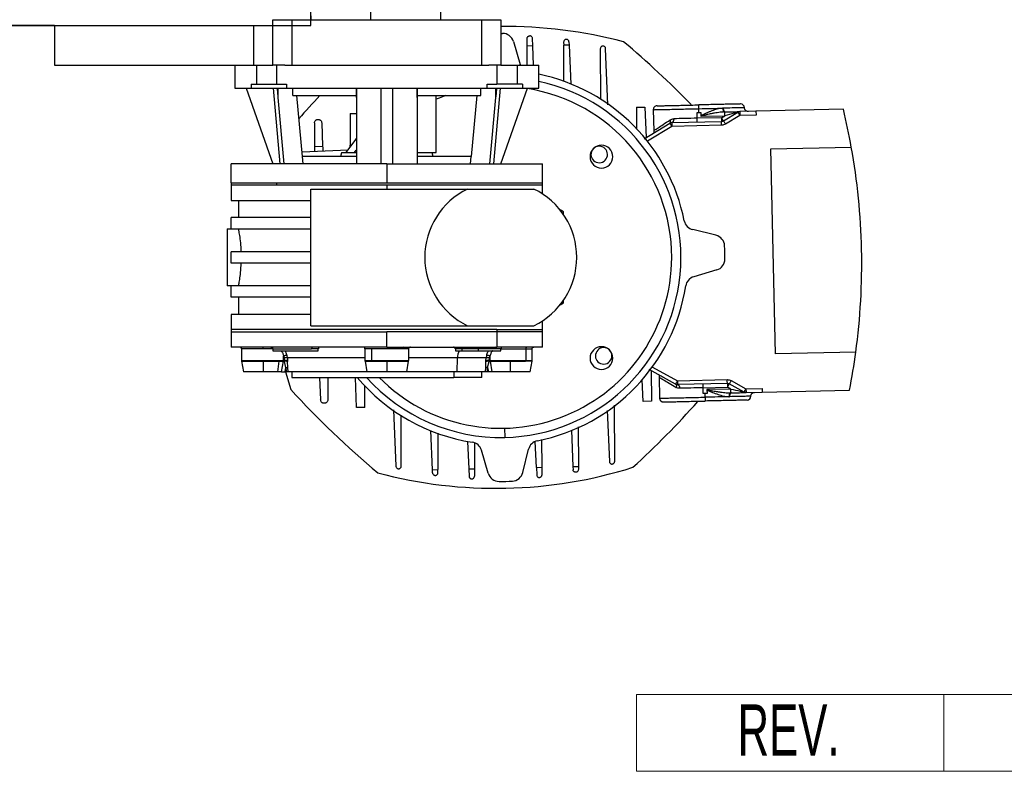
# Model space of a CAD drawing. Header units: millimetres. Extents: x 0 to 420, y 0 to 297.
# Tile 5 of 18: x 191 to 230, y 66 to 96. Entities that reach past the tile are written whole.
import ezdxf
from ezdxf.enums import TextEntityAlignment as Align

# ---------------------------------------------------------------- set-up
doc = ezdxf.new("R2010")
doc.units = ezdxf.units.MM
doc.layers.add('CARTIGLIO', color=140, linetype='Continuous')
doc.styles.add('SLDTEXTSTYLE0', font='TXT', dxfattribs={"width": 0.638298})

# ---------------------------------------------------------------- blocks, each defined once
blk = doc.blocks.new('SW_NOTE_0_27')
at = {"layer": 'CARTIGLIO', "color": 0, "insert": (2.34, 2.578), "char_height": 2, "attachment_point": 2, "style": 'SLDTEXTSTYLE0'}
blk.add_mtext('REV.', dxfattribs=at)
blk = doc.blocks.new('Cartiglio ALUSIC')
at = {"color": 161, "linetype": 'Continuous', "lineweight": 18}
for p, q in [((113.971, 150.999), (113.971, 153.999)), ((113.971, 153.999), (313.621, 153.999)), ((125.971, 153.999), (125.971, 150.999)), ((113.971, 150.999), (313.621, 150.999))]:
    blk.add_line(p, q, dxfattribs=at)
at = {"layer": 'CARTIGLIO', "color": 140}
blk.add_blockref('SW_NOTE_0_27', (117.568, 151.037), dxfattribs=at)
at = {"layer": 'CARTIGLIO', "color": 140, "style": 'SLDTEXTSTYLE0', "width": 0.638298}
for tag, height, p in [('AUTOATTR1', 3.5, (223.449, 133.7)), ('AUTOATTR2', 3.5, (221.929, 127.422)), ('AUTOATTR11', 3.5, (222.862, 121.411)), ('AUTOATTR8', 4, (219.244, 110.003)), ('AUTOATTR9', 4, (218.122, 100.423)), ('AUTOATTR0', 4, (249.033, 100.312))]:
    blk.add_attdef(tag, text='', height=height, dxfattribs=at).set_placement(p, align=Align.TOP_CENTER)
at = {"layer": 'CARTIGLIO', "color": 140}
for tag in ['AUTOATTR13', 'AUTOATTR12', 'AUTOATTR10', 'AUTOATTR7', 'AUTOATTR6', 'AUTOATTR5', 'AUTOATTR4', 'AUTOATTR3']:
    blk.add_attdef(tag, (0, 0), '', height=4, dxfattribs=at)

msp = doc.modelspace()

# ---------------------------------------------------------------- linework, layer by layer
at = {"color": 7, "linetype": 'Continuous'}
for p, q in [((202.4571, 95.3147), (202.4571, 128.9919)), ((61.5175, 95.3147), (202.4571, 95.3147))]:
    msp.add_line(p, q, dxfattribs=at)
at = {"color": 7, "linetype": 'Continuous', "lineweight": 25}
for p, q in [((204.7937, 95.834), (204.7937, 95.5373)), ((207.5383, 95.5373), (207.5383, 95.834)), ((200.9735, 93.757), (200.9735, 95.5373)), ((200.9735, 95.5373), (201.7153, 95.5373)), ((201.7153, 95.5373), (201.7153, 93.757)), ((201.7153, 95.5373), (209.1332, 95.5373)), ((202.4571, 95.6856), (202.4571, 95.5373)), ((209.1332, 93.757), (209.1332, 95.5373)), ((209.1332, 95.5373), (209.875, 95.5373)), ((209.875, 95.5373), (209.875, 93.757)), ((192.443, 95.3147), (78.5786, 95.3147)), ((192.443, 95.3147), (192.443, 93.757)), ((192.443, 95.3147), (200.2317, 95.3147)), ((200.2317, 93.757), (200.2317, 95.3147)), ((200.2317, 95.3147), (200.9735, 95.3147)), ((210.367, 94.6825), (210.6283, 93.7867)), ((210.9044, 94.5086), (210.9037, 94.8013)), ((211.1235, 94.5134), (211.1113, 94.8059)), ((212.3313, 94.6636), (212.3316, 94.54)), ((212.5389, 94.6681), (212.5441, 94.5447)), ((211.1235, 94.5134), (210.9044, 94.5086)), ((210.9062, 93.757), (210.9044, 94.5086)), ((211.155, 93.757), (211.1235, 94.5134)), ((212.5441, 94.5447), (212.3316, 94.54)), ((212.3349, 93.1195), (212.3316, 94.54)), ((212.5441, 94.5447), (212.6078, 93.0137)), ((213.7616, 94.4034), (213.7663, 92.4152)), ((214.0609, 92.2071), (213.9692, 94.408)), ((192.443, 93.757), (199.6784, 93.757)), ((199.4899, 93.757), (199.4899, 92.8668)), ((199.6784, 93.757), (200.3322, 93.757)), ((200.3322, 93.757), (200.3322, 93.0152)), ((200.3322, 93.757), (200.9735, 93.757)), ((201.4396, 93.757), (200.9735, 93.757)), ((201.1207, 93.757), (201.1207, 93.0152)), ((201.4396, 93.757), (209.4088, 93.757)), ((209.875, 93.757), (209.4088, 93.757)), ((209.7278, 93.757), (209.7278, 93.0152)), ((209.875, 93.757), (210.5163, 93.757)), ((210.5163, 93.757), (210.5163, 93.0152)), ((210.5163, 93.757), (211.3585, 93.757)), ((210.6381, 93.757), (210.6283, 93.7867)), ((211.3585, 92.8668), (211.3585, 93.757)), ((199.4899, 92.8668), (200.1279, 92.8668)), ((199.935, 92.8668), (200.9735, 89.8997)), ((200.1279, 93.0152), (200.1279, 92.8668)), ((200.1279, 93.0152), (200.3322, 93.0152)), ((200.1279, 92.8668), (201.5061, 92.8668)), ((200.3322, 93.0152), (201.1207, 93.0152)), ((200.9828, 92.8668), (201.2427, 89.8997)), ((201.1207, 93.0152), (201.5061, 93.0152)), ((201.1727, 92.8668), (201.1727, 92.4905)), ((201.5061, 93.0152), (201.5061, 92.8668)), ((201.5061, 92.8668), (209.3424, 92.8668)), ((201.7541, 92.5701), (201.7541, 92.8668)), ((204.2374, 92.8668), (204.2374, 92.4905)), ((205.2017, 89.8997), (205.2017, 92.8668)), ((205.6468, 92.8668), (205.6468, 89.8997)), ((206.6111, 92.8668), (206.6111, 92.4905)), ((209.0944, 92.5701), (209.0944, 92.8668)), ((209.3424, 93.0152), (209.7278, 93.0152)), ((209.3424, 92.8668), (209.3424, 93.0152)), ((209.3424, 92.8668), (210.7206, 92.8668)), ((209.6058, 89.8997), (209.8657, 92.8668)), ((209.6758, 92.8668), (209.6758, 92.4905)), ((210.5163, 93.0152), (209.7278, 93.0152)), ((209.875, 89.8997), (210.9135, 92.8668)), ((210.7206, 93.0152), (210.5163, 93.0152)), ((210.7206, 93.0152), (210.7206, 92.8668)), ((210.7206, 92.8668), (211.3585, 92.8668)), ((201.1727, 92.4905), (201.4085, 89.8997)), ((201.7541, 92.5701), (204.2374, 92.5701)), ((202.1303, 90.1964), (201.9103, 92.5701)), ((204.2374, 92.4905), (204.2374, 89.8997)), ((206.6111, 92.5701), (209.0944, 92.5701)), ((206.6111, 92.4905), (206.6111, 89.8997)), ((207.3529, 90.3448), (207.3529, 92.5701)), ((208.9381, 92.5701), (208.7182, 90.1964)), ((209.6758, 92.4905), (209.4399, 89.8997)), ((215.1779, 92.1195), (215.5028, 92.1202)), ((215.1779, 92.1195), (215.1798, 91.2745)), ((215.5028, 92.1202), (215.5522, 90.9336)), ((215.8322, 92.0201), (215.8502, 91.2005)), ((217.542, 91.9093), (217.6153, 91.9109)), ((217.5469, 91.6868), (217.542, 91.9093)), ((217.6153, 91.9109), (217.612, 92.0592)), ((217.6153, 91.9109), (217.6885, 91.9125)), ((217.6885, 91.9125), (217.6916, 91.7729)), ((218.5624, 92.0802), (218.5386, 92.0792)), ((218.5725, 91.5809), (219.1387, 91.9246)), ((218.6191, 91.9328), (218.6448, 91.9336)), ((219.8401, 91.9599), (219.2124, 91.9461)), ((223.2546, 92.035), (219.8401, 91.9599)), ((219.8401, 91.9599), (219.8434, 91.8115)), ((203.9944, 91.8671), (204.2374, 91.8772)), ((203.9944, 91.8671), (203.9973, 90.6347)), ((216.5508, 91.5165), (218.4988, 91.5594)), ((218.4956, 91.7077), (217.5469, 91.6868)), ((217.6948, 91.7643), (218.6224, 91.7847)), ((218.4956, 91.7077), (218.6224, 91.7847)), ((219.2157, 91.7977), (218.6495, 91.4541)), ((219.8434, 91.8115), (219.2157, 91.7977)), ((202.5995, 91.502), (202.6017, 90.5766)), ((202.8812, 91.5082), (202.9195, 90.5898)), ((215.4719, 90.8849), (216.477, 91.495)), ((216.554, 91.3682), (215.6005, 90.7894)), ((218.5021, 91.4111), (216.554, 91.3682)), ((203.9179, 90.436), (202.115, 90.3609)), ((202.6017, 90.5766), (202.9195, 90.5898)), ((203.9973, 90.6347), (204.0601, 90.6374)), ((204.2194, 90.4353), (204.1429, 90.3299)), ((220.4215, 90.4887), (223.5648, 90.5579)), ((220.5977, 82.4794), (220.4215, 90.4887)), ((202.1579, 89.8997), (202.1303, 90.1964)), ((204.2374, 90.1964), (202.1303, 90.1964)), ((203.6493, 90.3299), (203.6135, 90.1964)), ((204.2251, 90.3299), (203.6493, 90.3299)), ((208.7182, 90.1964), (206.6111, 90.1964)), ((206.6138, 90.3448), (207.3529, 90.3448)), ((207.1918, 90.3299), (206.6278, 90.3299)), ((207.235, 90.1964), (207.1992, 90.3299)), ((207.2045, 90.3101), (207.2045, 90.3448)), ((208.6906, 89.8997), (208.7182, 90.1964)), ((205.4242, 89.8997), (199.3416, 89.8997)), ((199.3416, 89.1579), (199.3416, 89.8997)), ((205.4242, 89.8997), (205.4242, 89.1579)), ((205.4242, 89.8997), (211.5069, 89.8997)), ((211.5069, 89.1579), (211.5069, 89.8997)), ((199.3416, 89.1579), (199.3416, 89.0689)), ((199.3416, 89.1579), (201.1231, 89.1579)), ((199.3416, 89.0689), (199.3416, 88.4755)), ((201.1231, 89.0689), (199.3416, 89.0689)), ((201.1231, 89.1579), (201.1231, 89.0689)), ((201.1231, 89.1579), (205.4242, 89.1579)), ((205.4242, 89.0689), (201.1231, 89.0689)), ((202.4571, 83.5797), (202.4571, 88.9205)), ((202.4571, 88.9205), (208.5816, 88.9205)), ((205.4242, 89.1579), (211.5069, 89.1579)), ((205.4242, 89.0689), (205.4242, 88.9205)), ((211.5069, 89.0689), (205.4242, 89.0689)), ((208.5816, 88.9205), (211.1683, 88.9205)), ((211.5069, 89.0689), (211.5069, 89.1579)), ((211.5069, 88.7282), (211.5069, 89.0689)), ((199.3416, 88.4755), (202.4571, 88.4755)), ((199.6383, 88.4755), (199.6383, 87.8079)), ((212.3229, 88.0304), (212.1884, 88.108)), ((199.3416, 87.3628), (199.3416, 87.8079)), ((202.4571, 87.8079), (199.3416, 87.8079)), ((212.3229, 87.9269), (212.3229, 88.0304)), ((199.1932, 87.3629), (199.3416, 87.3629)), ((199.1932, 87.3629), (199.1932, 85.1373)), ((199.3416, 87.3628), (202.4571, 87.3628)), ((218.2776, 87.1125), (217.3712, 87.3341)), ((199.3416, 86.0276), (199.3416, 86.4726)), ((202.4571, 86.4726), (199.3416, 86.4726)), ((202.4571, 86.0276), (199.3416, 86.0276)), ((218.3073, 85.758), (217.4116, 85.4968)), ((199.3416, 85.1373), (199.1932, 85.1373)), ((199.3416, 84.6924), (199.3416, 85.1374)), ((202.4571, 85.1374), (199.3416, 85.1374)), ((202.4571, 84.6924), (199.3416, 84.6924)), ((199.6383, 84.6924), (199.6383, 84.0247)), ((212.1884, 84.3922), (212.3229, 84.4698)), ((212.3229, 84.4698), (212.3229, 84.5733)), ((199.3416, 84.0247), (199.3416, 83.4313)), ((202.4571, 84.0247), (199.3416, 84.0247)), ((202.4571, 83.5797), (208.5816, 83.5797)), ((208.5816, 83.5797), (211.1683, 83.5797)), ((211.5069, 83.4313), (211.5069, 83.772)), ((199.3416, 83.4313), (199.3416, 83.3423)), ((209.7253, 83.4313), (199.3416, 83.4313)), ((199.3416, 83.3423), (199.3416, 82.7489)), ((199.3416, 83.3423), (205.4242, 83.3423)), ((205.4242, 82.7489), (205.4242, 83.3423)), ((209.7253, 83.3423), (205.4242, 83.3423)), ((209.7253, 83.4313), (211.5069, 83.4313)), ((209.7253, 83.4313), (209.7253, 83.3423)), ((209.7253, 83.3423), (209.7253, 82.7489)), ((211.5069, 83.3423), (209.7253, 83.3423)), ((211.5069, 83.3423), (211.5069, 83.4313)), ((211.5069, 82.7489), (211.5069, 83.3423)), ((205.4242, 82.7489), (199.3416, 82.7489)), ((199.7496, 82.6747), (199.7496, 82.2182)), ((200.6026, 82.6747), (199.7496, 82.6747)), ((200.6026, 82.6747), (200.6026, 82.7489)), ((200.9746, 82.6747), (200.6026, 82.6747)), ((200.9673, 82.6747), (200.9673, 82.6005)), ((200.9673, 82.6747), (202.4869, 82.6747)), ((202.7476, 82.6747), (202.4869, 82.6747)), ((202.7476, 82.6005), (202.7476, 82.6747)), ((202.7509, 82.691), (202.7866, 82.7178)), ((204.5712, 82.6747), (204.5712, 82.2182)), ((204.821, 82.6747), (204.5712, 82.6747)), ((206.0274, 82.6747), (204.821, 82.6747)), ((204.821, 82.6747), (204.821, 82.2182)), ((205.4242, 82.7489), (209.7253, 82.7489)), ((206.2773, 82.6747), (206.0274, 82.6747)), ((206.2773, 82.6747), (206.2773, 82.2182)), ((208.0618, 82.7178), (208.0976, 82.6909)), ((208.1008, 82.6747), (208.1008, 82.6005)), ((208.3616, 82.6747), (208.1008, 82.6747)), ((208.991, 82.6747), (208.3616, 82.6747)), ((208.3616, 82.6005), (208.3616, 82.6747)), ((209.6204, 82.6747), (208.991, 82.6747)), ((208.991, 82.6747), (208.991, 82.6005)), ((209.8811, 82.6747), (209.6204, 82.6747)), ((211.5069, 82.7489), (209.7253, 82.7489)), ((209.8811, 82.6005), (209.8811, 82.6747)), ((209.8811, 82.6747), (210.8491, 82.6747)), ((210.8491, 82.6747), (210.8491, 82.2182)), ((210.8491, 82.6747), (211.0989, 82.6747)), ((211.0989, 82.2182), (211.0989, 82.6747)), ((200.9673, 82.6005), (202.7476, 82.6005)), ((201.395, 82.2182), (201.395, 82.3931)), ((201.4134, 82.32), (201.4215, 82.2182)), ((201.547, 82.3232), (201.5356, 82.4109)), ((201.547, 82.3232), (201.551, 82.2214)), ((204.5712, 82.3232), (201.547, 82.3232)), ((208.1753, 82.3232), (206.2773, 82.3232)), ((208.1008, 82.6005), (208.3616, 82.6005)), ((208.1753, 82.3232), (208.1586, 81.7845)), ((209.3015, 82.3232), (208.1753, 82.3232)), ((208.3616, 82.6005), (208.991, 82.6005)), ((208.991, 82.6005), (209.8811, 82.6005)), ((209.2975, 82.2214), (209.3015, 82.3232)), ((209.3128, 82.4109), (209.3015, 82.3232)), ((209.427, 82.2182), (209.4351, 82.32)), ((209.4535, 82.3931), (209.4535, 82.2182)), ((223.741, 82.5485), (220.5977, 82.4794)), ((199.7496, 82.2182), (200.6026, 82.2182)), ((199.7518, 82.1925), (199.8237, 81.7845)), ((199.7518, 82.1925), (200.6026, 82.1925)), ((200.6026, 82.2182), (201.2058, 82.2182)), ((200.6026, 82.2182), (200.6026, 82.1925)), ((200.6026, 82.1925), (201.2042, 82.1925)), ((200.6026, 82.1925), (200.6026, 81.7845)), ((201.2042, 82.1925), (201.1534, 81.7845)), ((201.2042, 82.1925), (201.3923, 82.1925)), ((201.2058, 82.2182), (201.395, 82.2182)), ((201.3161, 81.7845), (201.3923, 82.1925)), ((201.3923, 82.1925), (201.395, 82.2182)), ((201.3923, 82.1925), (201.4291, 82.1855)), ((201.4215, 82.2182), (201.395, 82.2182)), ((201.4291, 82.1855), (201.4215, 82.2182)), ((201.4869, 81.9511), (201.4291, 82.1855)), ((201.4549, 81.7845), (201.4869, 81.9511)), ((201.4869, 81.9511), (201.5608, 81.9543)), ((201.4869, 81.9511), (201.4942, 81.7845)), ((201.551, 82.2214), (201.5524, 82.1793)), ((201.5608, 81.9543), (201.5524, 82.1793)), ((201.5682, 81.7845), (201.5608, 81.9543)), ((204.5712, 82.2182), (204.821, 82.2182)), ((204.5734, 82.1925), (204.6454, 81.7845)), ((204.5734, 82.1925), (205.4242, 82.1925)), ((204.821, 82.2182), (206.0274, 82.2182)), ((205.4242, 82.1925), (206.0258, 82.1925)), ((205.4242, 82.1925), (205.4242, 81.7845)), ((206.0258, 82.1925), (206.275, 82.1925)), ((206.0274, 82.2182), (206.2773, 82.2182)), ((206.2031, 81.7845), (206.275, 82.1925)), ((209.2803, 81.7845), (209.2877, 81.9543)), ((209.2877, 81.9543), (209.2961, 82.1793)), ((209.3616, 81.9511), (209.2877, 81.9543)), ((209.2961, 82.1793), (209.2975, 82.2214)), ((209.3543, 81.7845), (209.3616, 81.9511)), ((209.3616, 81.9511), (209.4193, 82.1855)), ((209.3616, 81.9511), (209.3935, 81.7845)), ((209.4193, 82.1855), (209.427, 82.2182)), ((209.4193, 82.1855), (209.4561, 82.1925)), ((209.4535, 82.2182), (209.427, 82.2182)), ((209.4535, 82.2182), (209.4561, 82.1925)), ((209.4535, 82.2182), (210.8491, 82.2182)), ((209.4561, 82.1925), (210.2459, 82.1925)), ((209.4561, 82.1925), (209.5323, 81.7845)), ((210.2459, 82.1925), (210.8475, 82.1925)), ((210.2459, 82.1925), (210.2459, 81.7845)), ((211.0967, 82.1925), (210.8475, 82.1925)), ((210.8491, 82.2182), (211.0989, 82.2182)), ((211.0247, 81.7845), (211.0967, 82.1925)), ((211.0967, 82.1925), (211.0989, 82.2182)), ((215.7946, 81.967), (216.7726, 81.4307)), ((200.6026, 81.7845), (199.8237, 81.7845)), ((201.1534, 81.7845), (200.6026, 81.7845)), ((201.3161, 81.7845), (201.1534, 81.7845)), ((201.4942, 81.7845), (201.4549, 81.7845)), ((201.4695, 81.7845), (201.6727, 81.0866)), ((204.6454, 81.7845), (201.5682, 81.7845)), ((201.7153, 81.7845), (201.7153, 81.562)), ((201.7153, 81.562), (208.0468, 81.562)), ((202.8009, 81.562), (202.8375, 80.6833)), ((203.1172, 81.562), (203.1192, 80.6895)), ((204.2471, 80.38), (204.1979, 81.562)), ((205.4242, 81.7845), (204.6454, 81.7845)), ((206.2031, 81.7845), (205.4242, 81.7845)), ((208.1586, 81.7845), (206.2031, 81.7845)), ((208.0468, 81.7845), (208.0468, 81.562)), ((209.1332, 81.562), (208.0468, 81.562)), ((209.2803, 81.7845), (208.1586, 81.7845)), ((209.1332, 81.562), (209.1332, 81.7845)), ((209.3935, 81.7845), (209.3543, 81.7845)), ((210.2459, 81.7845), (209.5323, 81.7845)), ((216.7013, 81.3006), (215.6703, 81.8659)), ((215.7527, 81.8208), (215.7555, 80.6331)), ((216.0618, 81.5816), (216.0801, 80.7477)), ((204.5721, 80.3807), (204.5701, 81.2257)), ((215.4308, 80.6196), (215.3957, 81.4638)), ((216.7726, 81.4307), (218.7207, 81.4735)), ((218.7239, 81.3252), (216.7759, 81.2823)), ((217.7786, 81.156), (218.7272, 81.1769)), ((217.7835, 80.9335), (217.7786, 81.156)), ((218.8573, 81.1055), (218.7272, 81.1769)), ((219.3792, 80.9885), (218.7985, 81.3069)), ((218.8699, 81.437), (219.4506, 81.1186)), ((217.8567, 80.9351), (217.7835, 80.9335)), ((217.93, 80.9367), (217.8567, 80.9351)), ((217.86, 80.7868), (217.8567, 80.9351)), ((217.9269, 81.0764), (217.93, 80.9367)), ((218.8573, 81.1055), (217.9297, 81.0851)), ((218.7866, 80.8076), (218.8103, 80.8077)), ((218.8863, 80.9578), (218.8606, 80.9574)), ((219.4506, 81.1186), (220.0783, 81.1324)), ((219.4538, 80.9703), (220.0815, 80.9841)), ((220.0783, 81.1324), (220.0815, 80.9841)), ((220.0815, 80.9841), (223.496, 81.0592)), ((204.5721, 80.3807), (204.2471, 80.38)), ((214.324, 78.2801), (214.3188, 80.4765)), ((215.7555, 80.6331), (215.4308, 80.6196)), ((205.689, 80.2931), (205.7807, 78.0922)), ((205.9883, 78.0968), (205.9836, 80.085)), ((214.0332, 80.2732), (214.1164, 78.2756)), ((212.9026, 79.627), (212.9062, 78.081)), ((207.2059, 77.9556), (207.1421, 79.4866)), ((207.415, 79.3807), (207.4183, 77.9602)), ((210.0218, 79.5756), (210.0297, 79.2161)), ((212.6346, 79.4976), (212.6938, 78.0763)), ((208.5817, 79.0603), (208.6264, 77.9868)), ((208.8432, 78.9989), (208.8455, 77.9916)), ((211.2665, 78.0449), (211.2245, 79.0543)), ((211.4857, 78.0497), (211.4831, 79.1363)), ((209.3829, 77.8177), (209.1216, 78.7135)), ((210.7374, 77.8475), (210.959, 78.7539)), ((212.6938, 78.0763), (212.9062, 78.081)), ((212.6938, 78.0763), (212.6989, 77.9528)), ((212.9062, 78.081), (212.9065, 77.9574)), ((207.2059, 77.9556), (207.4183, 77.9602)), ((207.211, 77.8321), (207.2059, 77.9556)), ((207.4186, 77.8366), (207.4183, 77.9602)), ((208.6264, 77.9868), (208.8455, 77.9916)), ((208.6264, 77.9868), (208.6386, 77.6943)), ((208.8455, 77.9916), (208.8462, 77.6989)), ((211.2665, 78.0449), (211.4857, 78.0497)), ((211.2665, 78.0449), (211.2787, 77.7524)), ((211.4863, 77.757), (211.4857, 78.0497))]:
    msp.add_line(p, q, dxfattribs=at)
at = {"color": 7, "linetype": 'Continuous', "lineweight": 25, "flags": 128}
for points in [[(209.875, 95.0032), (209.878, 95.0032), (209.9432, 95.0029)], [(207.7238, 92.5701), (207.4633, 92.4754), (207.3529, 92.4315)], [(204.2323, 90.892), (204.1761, 90.8228), (203.8135, 90.3299)], [(201.395, 82.3931), (201.4064, 82.4046), (201.4239, 82.4149), (201.4457, 82.4229), (201.4694, 82.4277), (201.4925, 82.4288), (201.5126, 82.4262), (201.5275, 82.42), (201.5356, 82.4109)], [(209.3128, 82.4109), (209.321, 82.42), (209.3359, 82.4262), (209.356, 82.4288), (209.3791, 82.4277), (209.4028, 82.4229), (209.4245, 82.4149), (209.4421, 82.4046), (209.4535, 82.3931)], [(211.0247, 81.7845), (210.9982, 81.7845), (210.9204, 81.7845), (210.7966, 81.7845), (210.6353, 81.7845), (210.4474, 81.7845), (210.2459, 81.7845)]]:
    msp.add_lwpolyline(points, dxfattribs=at)
at = {"color": 7, "linetype": 'Continuous', "lineweight": 25}
for centre, radius, start, end in [((210.0707, 77.3508), 17.9216, 75.12038, 90.62586), ((209.9398, 94.5579), 0.4451, 16.26015, 89.55299), ((190.7015, 66.2141), 37.2081, 44.33737, 49.89055), ((209.875, 86.2501), 7.0357, 271.26015, 77.82707), ((209.875, 86.2501), 7.3066, 11.28083, 78.28488), ((209.875, 86.2501), 6.6761, 0, 81.11417), ((229.9109, 67.0766), 37.2081, 136.75179, 138.63504), ((215.9805, 92.0234), 0.1484, 91.26015, 181.26015), ((219.2436, 92.0951), 0.1484, 1.26015, 91.26015), ((198.1576, 85.9924), 25.8142, 10.18695, 13.53747), ((213.8089, 90.184), 0.4451, 90, 270), ((213.7214, 90.2696), 0.3227, 91.26015, 271.26015), ((213.7214, 90.2696), 0.3227, 271.26015, 91.26015), ((213.8089, 90.184), 0.4451, 0, 90), ((198.1576, 85.9924), 25.8142, 1.26015, 10.18695), ((213.8089, 90.184), 0.4451, 270, 0), ((209.875, 86.2501), 2.9671, 115.84193, 180), ((209.875, 86.2501), 2.9671, 0, 64.15807), ((217.4769, 87.7665), 0.4451, 191.28083, 256.26015), ((218.1718, 86.6802), 0.4451, 2.96731, 76.26015), ((209.875, 86.2501), 8.7531, 359.55299, 2.96731), ((198.1576, 85.9924), 25.8142, 352.33335, 1.26015), ((209.875, 86.2501), 6.6761, 224.60557, 0), ((209.875, 86.2501), 2.9671, 180, 244.15807), ((209.875, 86.2501), 2.9671, 295.84193, 0), ((218.1827, 86.1853), 0.4451, 286.26015, 359.55299), ((217.5362, 85.0695), 0.4451, 106.26015, 171.23947), ((209.875, 86.2501), 7.3066, 281.28083, 351.23947), ((199.6754, 82.6747), 0.0742, 0, 90.00001), ((202.5525, 82.684), 0.0662, 101.42173, 188.04947), ((202.8218, 82.6747), 0.0742, 89.99996, 180), ((204.497, 82.6747), 0.0742, 360, 90), ((206.093, 82.684), 0.0662, 101.42177, 188.04946), ((206.3515, 82.6747), 0.0742, 90.00004, 180), ((208.0267, 82.6747), 0.0742, 360, 90.00001), ((209.686, 82.684), 0.0662, 101.42175, 188.04947), ((209.9553, 82.6747), 0.0742, 90, 180), ((213.8089, 82.3162), 0.4451, 360, 180), ((213.8944, 82.4036), 0.3227, 91.26015, 271.26015), ((213.8944, 82.4036), 0.3227, 271.26015, 91.26015), ((201.498, 81.5857), 0.7392, 86.20214, 96.57315), ((208.7249, 82.3151), 0.5497, 148.72132, 179.15439), ((209.3505, 81.5857), 0.7392, 83.42685, 93.79786), ((213.8089, 82.3162), 0.4451, 180, 270), ((213.8089, 82.3162), 0.4451, 270, 0), ((198.1576, 85.9924), 25.8142, 348.98283, 352.33335), ((199.8979, 82.2182), 0.1484, 180, 190), ((200.9974, 82.2182), 0.2084, 352.90927, 0.01068), ((201.5076, 81.3655), 0.857, 87.09545, 95.76634), ((201.4811, 81.9885), 0.2037, 69.50492, 104.78219), ((204.7195, 82.2182), 0.1484, 180, 190), ((205.8191, 82.2182), 0.2084, 352.90927, 0.01068), ((206.1289, 82.2182), 0.1484, 350, 360), ((209.3674, 81.9885), 0.2037, 75.21781, 110.49508), ((209.3409, 81.3655), 0.857, 84.23366, 92.90455), ((210.6407, 82.2182), 0.2084, 352.90927, 0.01068), ((209.875, 86.2501), 7.3066, 219.91305, 261.23947), ((209.875, 86.2501), 7.0357, 221.78422, 271.26015), ((229.0484, 106.2861), 37.2081, 222.62975, 229.89055), ((219.4915, 80.8227), 0.1484, 271.26015, 1.26015), ((189.839, 105.4236), 37.2081, 312.62975, 318.20123), ((216.2284, 80.7509), 0.1484, 181.26015, 271.26015), ((208.6943, 78.5889), 0.4451, 16.26015, 81.23947), ((211.3913, 78.6482), 0.4451, 101.28083, 166.26015), ((209.6792, 95.1494), 17.9216, 255.12038, 271.26015), ((209.8101, 77.9423), 0.4451, 196.26015, 269.55299), ((209.6792, 95.1494), 17.9216, 271.26015, 287.39992), ((210.305, 77.9532), 0.4451, 272.96731, 346.26015), ((209.875, 86.2501), 8.7531, 269.55299, 272.96731)]:
    msp.add_arc(centre, radius, start, end, dxfattribs=at)
for points, knots in [([(210.9037, 94.8013), (210.9051, 94.8146), (210.9078, 94.8401), (210.9268, 94.8693), (210.9481, 94.8876), (210.9662, 94.8975), (210.9855, 94.9038), (210.9988, 94.9049), (211.0053, 94.9054)], [0, 0, 0, 0, 0.2872224, 0.553468, 0.6798496, 0.7947676, 0.9005101, 1, 1, 1, 1]), ([(211.1113, 94.8059), (211.1093, 94.819), (211.1055, 94.8444), (211.0853, 94.8728), (211.0633, 94.89), (211.0448, 94.8991), (211.0252, 94.9047), (211.0118, 94.9052), (211.0053, 94.9054)], [0, 0, 0, 0, 0.2872004, 0.5534255, 0.6777232, 0.7946967, 0.8993734, 1, 1, 1, 1]), ([(212.5389, 94.6681), (212.5369, 94.6813), (212.5332, 94.7067), (212.5129, 94.735), (212.4909, 94.7523), (212.4724, 94.7614), (212.4528, 94.7668), (212.4329, 94.7683), (212.413, 94.7659), (212.3937, 94.7596), (212.3756, 94.7497), (212.3543, 94.7315), (212.3354, 94.7023), (212.3327, 94.6768), (212.3313, 94.6636)], [0, 0, 0, 0, 0.1436102, 0.276732, 0.3387866, 0.3973793, 0.4495653, 0.5000315, 0.5500269, 0.6028478, 0.6610621, 0.723268, 0.8563898, 1, 1, 1, 1]), ([(213.8632, 94.5075), (213.8497, 94.5056), (213.8226, 94.5019), (213.7892, 94.4776), (213.7661, 94.4436), (213.7631, 94.4168), (213.7616, 94.4034)], [0, 0, 0, 0, 0.2495487, 0.4997848, 0.7498929, 1, 1, 1, 1]), ([(213.9692, 94.408), (213.9685, 94.415), (213.9671, 94.429), (213.9577, 94.4542), (213.938, 94.4813), (213.9037, 94.5038), (213.8767, 94.5063), (213.8632, 94.5075)], [0, 0, 0, 0, 0.1326469, 0.2649383, 0.5009272, 0.7489297, 1, 1, 1, 1]), ([(201.1373, 92.8668), (201.1468, 92.7684), (201.1588, 92.643), (201.1702, 92.5175), (201.1727, 92.4905)], [0, 0, 0, 0, 0.7850068, 1, 1, 1, 1]), ([(204.2374, 92.4905), (204.2378, 92.589), (204.2383, 92.7145), (204.241, 92.8399), (204.2416, 92.8668)], [0, 0, 0, 0, 0.7849955, 1, 1, 1, 1]), ([(206.6111, 92.4905), (206.6107, 92.589), (206.6102, 92.7145), (206.6074, 92.8399), (206.6068, 92.8668)], [0, 0, 0, 0, 0.7849955, 1, 1, 1, 1]), ([(209.7111, 92.8668), (209.7017, 92.7684), (209.6897, 92.643), (209.6782, 92.5175), (209.6758, 92.4905)], [0, 0, 0, 0, 0.7850067, 1, 1, 1, 1]), ([(218.5386, 92.0792), (218.4697, 92.0697), (218.3324, 92.0507), (218.155, 91.9886), (218.0123, 91.9322), (217.9003, 91.8855), (217.7971, 91.834), (217.7187, 91.8041), (217.6942, 91.7759), (217.6916, 91.7729)], [0, 0, 0, 0, 0.2491597, 0.4967886, 0.6177345, 0.7468701, 0.8829487, 0.9874862, 1, 1, 1, 1]), ([(218.6191, 91.9328), (218.5599, 91.9287), (218.4277, 91.9196), (218.2521, 91.8911), (218.08, 91.8595), (217.9594, 91.8345), (217.8609, 91.8129), (217.8011, 91.7995), (217.7494, 91.7864), (217.7149, 91.7777), (217.6982, 91.7694), (217.6955, 91.7666), (217.6949, 91.7652), (217.6948, 91.7646), (217.6948, 91.7643)], [0, 0, 0, 0, 0.1933552, 0.4317001, 0.566797, 0.7477468, 0.8196292, 0.8841429, 0.9402192, 0.9870967, 0.9953462, 0.997995, 0.9990487, 1, 1, 1, 1]), ([(218.5386, 92.0792), (218.5405, 92.0611), (218.5444, 92.0235), (218.5635, 91.9749), (218.5898, 91.9407), (218.6096, 91.9354), (218.6191, 91.9328)], [0, 0, 0, 0, 0.2407028, 0.5, 0.7592972, 1, 1, 1, 1]), ([(219.3917, 92.0984), (219.3918, 92.0984), (219.4104, 92.0988), (219.3453, 92.0974), (219.1885, 92.0939), (218.9231, 92.0881), (218.6826, 92.0828), (218.5624, 92.0802)], [0, 0, 0, 0, 0.00083289, 0.25062467, 0.50041644, 0.75020822, 1, 1, 1, 1]), ([(218.5624, 92.0802), (218.5638, 92.0615), (218.5661, 92.0329), (218.5767, 91.9985), (218.5875, 91.975), (218.6006, 91.9561), (218.6194, 91.938), (218.6348, 91.9353), (218.6448, 91.9336)], [0, 0, 0, 0, 0.2394568, 0.3683607, 0.5, 0.6316393, 0.7605432, 1, 1, 1, 1]), ([(219.1387, 91.9246), (219.1382, 91.9244), (219.1371, 91.9241), (219.1251, 91.9209), (219.0787, 91.9083), (218.9086, 91.8622), (218.7452, 91.818), (218.6224, 91.7847)], [0, 0, 0, 0, 0.0252737, 0.0533767, 0.1250049, 0.3419875, 1, 1, 1, 1]), ([(218.6448, 91.9336), (218.7184, 91.9352), (218.8569, 91.9382), (219.0164, 91.9417), (219.1166, 91.944), (219.1696, 91.9451), (219.2056, 91.9459), (219.2102, 91.946), (219.2124, 91.9461)], [0, 0, 0, 0, 0.3191799, 0.601271, 0.7212336, 0.8259045, 0.9170095, 1, 1, 1, 1]), ([(219.5435, 91.9533), (219.5248, 91.9549), (219.496, 91.9573), (219.4611, 91.9751), (219.4369, 91.9937), (219.4172, 92.017), (219.398, 92.0511), (219.3943, 92.0798), (219.3919, 92.0984)], [0, 0, 0, 0, 0.2394577, 0.3683615, 0.5000005, 0.6316395, 0.760543, 1, 1, 1, 1]), ([(202.5995, 91.502), (202.6015, 91.5202), (202.6054, 91.5562), (202.632, 91.5956), (202.6604, 91.6196), (202.6849, 91.6328), (202.7108, 91.6413), (202.7286, 91.6426), (202.7373, 91.6433)], [0, 0, 0, 0, 0.2565787, 0.5088149, 0.6379116, 0.7624909, 0.8830165, 1, 1, 1, 1]), ([(202.7373, 91.6433), (202.7551, 91.6418), (202.7824, 91.6395), (202.8151, 91.6229), (202.8446, 91.6004), (202.8729, 91.5621), (202.8785, 91.5263), (202.8812, 91.5082)], [0, 0, 0, 0, 0.2356906, 0.3606591, 0.490593, 0.7432845, 1, 1, 1, 1]), ([(215.8502, 91.2013), (215.8584, 91.2067), (215.8752, 91.2179), (216.0099, 91.306), (216.2139, 91.4401), (216.3995, 91.5619), (216.494, 91.6239)], [0, 0, 0, 0, 0.2385489, 0.4854593, 0.7380662, 1, 1, 1, 1]), ([(216.477, 91.495), (216.4838, 91.5007), (216.4977, 91.5123), (216.507, 91.5438), (216.5068, 91.5822), (216.4982, 91.6102), (216.494, 91.6239)], [0, 0, 0, 0, 0.2438095, 0.5, 0.7561905, 1, 1, 1, 1]), ([(216.494, 91.6239), (216.5151, 91.6358), (216.5572, 91.6596), (216.6058, 91.6643), (216.63, 91.6667)], [0, 0, 0, 0, 0.50048169, 1, 1, 1, 1]), ([(216.63, 91.6667), (216.6293, 91.648), (216.6283, 91.6192), (216.6187, 91.5845), (216.6086, 91.5605), (216.5958, 91.5411), (216.577, 91.5221), (216.5611, 91.5187), (216.5508, 91.5165)], [0, 0, 0, 0, 0.23945684, 0.36836066, 0.5, 0.63163934, 0.76054316, 1, 1, 1, 1]), ([(217.5472, 91.5384), (217.5475, 91.5406), (217.5482, 91.5449), (217.5486, 91.578), (217.5482, 91.6185), (217.5476, 91.6565), (217.5471, 91.6767), (217.5469, 91.6868)], [0, 0, 0, 0, 0.24382045, 0.488229, 0.73949686, 0.86874735, 1, 1, 1, 1]), ([(217.6916, 91.7729), (217.6918, 91.7712), (217.692, 91.7687), (217.6934, 91.7659), (217.6943, 91.7648), (217.6948, 91.7643)], [0, 0, 0, 0, 0.5365608, 0.7726621, 1, 1, 1, 1]), ([(215.8502, 91.2013), (215.849, 91.1787), (215.8471, 91.142), (215.8501, 91.125), (215.8718, 91.1301), (215.9184, 91.1562), (215.9769, 91.1916), (216.0055, 91.2089)], [0, 0, 0, 0, 0.227685, 0.3709306, 0.5503996, 0.7800541, 1, 1, 1, 1]), ([(218.6495, 91.4541), (218.6264, 91.442), (218.5801, 91.418), (218.5281, 91.4134), (218.5021, 91.4111)], [0, 0, 0, 0, 0.4996212, 1, 1, 1, 1]), ([(202.6017, 90.5766), (202.6018, 90.5462), (202.6019, 90.4873), (202.6021, 90.4253), (202.6022, 90.3878), (202.6021, 90.3834), (202.6021, 90.3812)], [0, 0, 0, 0, 0.2772734, 0.5363725, 0.7772837, 1, 1, 1, 1]), ([(203.9975, 90.5487), (203.9975, 90.5515), (203.9975, 90.5744), (203.9974, 90.6065), (203.9973, 90.6347)], [0, 0, 0, 0, 0.1224524, 1, 1, 1, 1]), ([(199.7419, 86.4726), (199.7349, 86.5926), (199.7207, 86.8325), (199.6818, 87.1179), (199.6469, 87.3195), (199.6412, 87.3483), (199.6383, 87.3628)], [0, 0, 0, 0, 0.2475557, 0.4949947, 0.7448178, 1, 1, 1, 1]), ([(199.6383, 85.1374), (199.641, 85.1509), (199.6464, 85.1779), (199.6798, 85.3701), (199.7195, 85.6544), (199.7343, 85.9011), (199.7419, 86.0276)], [0, 0, 0, 0, 0.2454104, 0.4907129, 0.7387993, 1, 1, 1, 1]), ([(200.8947, 82.7489), (200.9037, 82.7479), (200.9221, 82.746), (200.9471, 82.7289), (200.9643, 82.7034), (200.9663, 82.684), (200.9673, 82.6747)], [0, 0, 0, 0, 0.2447916, 0.5029546, 0.7596819, 1, 1, 1, 1]), ([(210.9015, 82.7489), (210.8949, 82.7479), (210.8848, 82.7464), (210.8725, 82.7371), (210.8641, 82.7275), (210.8574, 82.7156), (210.8508, 82.6984), (210.8498, 82.684), (210.8491, 82.6747)], [0, 0, 0, 0, 0.2394557, 0.3683594, 0.4999988, 0.6316384, 0.7605426, 1, 1, 1, 1]), ([(211.0989, 82.6747), (211.0999, 82.6841), (211.1021, 82.7035), (211.1194, 82.7288), (211.1446, 82.746), (211.1637, 82.7479), (211.1729, 82.7489)], [0, 0, 0, 0, 0.2403976, 0.4992108, 0.7583813, 1, 1, 1, 1]), ([(201.2853, 82.6005), (201.2898, 82.5974), (201.3223, 82.5747), (201.3616, 82.5092), (201.3839, 82.4318), (201.395, 82.3931)], [0, 0, 0, 0, 0.0744382, 0.5369908, 1, 1, 1, 1]), ([(201.395, 82.3931), (201.3994, 82.3818), (201.4078, 82.3606), (201.4116, 82.3329), (201.4134, 82.32)], [0, 0, 0, 0, 0.5319442, 1, 1, 1, 1]), ([(201.5356, 82.4109), (201.5219, 82.4604), (201.5012, 82.5345), (201.4573, 82.584), (201.4427, 82.6005)], [0, 0, 0, 0, 0.6670243, 1, 1, 1, 1]), ([(209.4058, 82.6005), (209.3913, 82.5842), (209.3473, 82.5347), (209.3267, 82.4606), (209.3128, 82.4109)], [0, 0, 0, 0, 0.33065182, 1, 1, 1, 1]), ([(209.4351, 82.32), (209.4369, 82.333), (209.4407, 82.3607), (209.449, 82.3819), (209.4535, 82.3931)], [0, 0, 0, 0, 0.470461, 1, 1, 1, 1]), ([(209.5622, 82.6005), (209.559, 82.5983), (209.5274, 82.5766), (209.488, 82.5114), (209.465, 82.4328), (209.4535, 82.3931)], [0, 0, 0, 0, 0.0535507, 0.5216257, 1, 1, 1, 1]), ([(201.3161, 81.7845), (201.3244, 81.7845), (201.3408, 81.7845), (201.3824, 81.7845), (201.4223, 81.7845), (201.447, 81.7845), (201.4549, 81.7845)], [0, 0, 0, 0, 0.2868805, 0.5736118, 0.8640743, 1, 1, 1, 1]), ([(201.5682, 81.7845), (201.5668, 81.7845), (201.5647, 81.7845), (201.5566, 81.7845), (201.549, 81.7845), (201.5399, 81.7845), (201.5295, 81.7845), (201.5145, 81.7845), (201.5023, 81.7845), (201.4942, 81.7845)], [0, 0, 0, 0, 0.2248769, 0.3361026, 0.4473279, 0.5585529, 0.6697776, 0.7810019, 1, 1, 1, 1]), ([(209.3543, 81.7845), (209.3459, 81.7845), (209.3334, 81.7845), (209.3183, 81.7845), (209.308, 81.7845), (209.2989, 81.7845), (209.2915, 81.7845), (209.2836, 81.7845), (209.2816, 81.7845), (209.2803, 81.7845)], [0, 0, 0, 0, 0.22538581, 0.33686497, 0.44827209, 0.55962788, 0.67093125, 0.78218687, 1, 1, 1, 1]), ([(209.5323, 81.7845), (209.5241, 81.7845), (209.5076, 81.7845), (209.4661, 81.7845), (209.4262, 81.7845), (209.4014, 81.7845), (209.3935, 81.7845)], [0, 0, 0, 0, 0.2868805, 0.5736118, 0.8640742, 1, 1, 1, 1]), ([(216.2176, 81.5656), (216.1883, 81.5817), (216.1283, 81.6145), (216.0805, 81.6386), (216.0587, 81.6426), (216.0565, 81.6256), (216.06, 81.589), (216.0621, 81.5665)], [0, 0, 0, 0, 0.2199459, 0.4496004, 0.6290694, 0.772315, 1, 1, 1, 1]), ([(216.0621, 81.5665), (216.0706, 81.5614), (216.0879, 81.551), (216.2263, 81.4688), (216.436, 81.3439), (216.6268, 81.2304), (216.7239, 81.1726)], [0, 0, 0, 0, 0.2385569, 0.4854593, 0.7380662, 1, 1, 1, 1]), ([(216.7013, 81.3006), (216.7083, 81.2952), (216.7226, 81.2842), (216.7334, 81.2532), (216.7349, 81.2148), (216.7275, 81.1864), (216.7239, 81.1726)], [0, 0, 0, 0, 0.24380952, 0.5, 0.75619048, 1, 1, 1, 1]), ([(216.8617, 81.1358), (216.8375, 81.1371), (216.7887, 81.1397), (216.7456, 81.1615), (216.7239, 81.1726)], [0, 0, 0, 0, 0.4967958, 1, 1, 1, 1]), ([(216.7759, 81.2823), (216.7863, 81.2806), (216.8024, 81.2779), (216.822, 81.2598), (216.8356, 81.241), (216.8468, 81.2174), (216.8578, 81.1831), (216.8602, 81.1545), (216.8617, 81.1358)], [0, 0, 0, 0, 0.2394568, 0.3683607, 0.5, 0.6316393, 0.7605432, 1, 1, 1, 1]), ([(217.7786, 81.156), (217.7782, 81.1735), (217.7774, 81.2069), (217.7761, 81.2461), (217.7749, 81.273), (217.774, 81.2907), (217.7731, 81.3021), (217.7726, 81.3035), (217.7723, 81.3043)], [0, 0, 0, 0, 0.2254394, 0.4289235, 0.5716844, 0.7144503, 0.857222, 1, 1, 1, 1]), ([(218.7207, 81.4735), (218.7467, 81.4723), (218.7989, 81.47), (218.8462, 81.448), (218.8699, 81.437)], [0, 0, 0, 0, 0.4996212, 1, 1, 1, 1]), ([(217.9297, 81.0851), (217.9293, 81.0846), (217.9284, 81.0834), (217.9271, 81.0805), (217.927, 81.0781), (217.9269, 81.0764)], [0, 0, 0, 0, 0.2333137, 0.4718499, 1, 1, 1, 1]), ([(217.9269, 81.0764), (217.9295, 81.0735), (217.936, 81.0664), (217.953, 81.0559), (217.9841, 81.0395), (218.0488, 81.0111), (218.178, 80.9588), (218.3622, 80.8924), (218.5796, 80.8269), (218.7177, 80.814), (218.7866, 80.8076)], [0, 0, 0, 0, 0.0123153, 0.0300596, 0.0623045, 0.1233604, 0.2525345, 0.50336, 0.7522293, 1, 1, 1, 1]), ([(217.9297, 81.0851), (217.9297, 81.0848), (217.9298, 81.0842), (217.9306, 81.0828), (217.9323, 81.0812), (217.9353, 81.0794), (217.9515, 81.0722), (217.9788, 81.0668), (218.0183, 81.0584), (218.056, 81.0514), (218.1051, 81.0425), (218.1972, 81.0266), (218.3191, 81.0069), (218.4926, 80.9828), (218.6691, 80.9621), (218.8013, 80.9589), (218.8606, 80.9574)], [0, 0, 0, 0, 0.00095636, 0.00201704, 0.0046894, 0.00832777, 0.01304753, 0.06018882, 0.09479857, 0.14005649, 0.18027168, 0.25179063, 0.43381367, 0.5693243, 0.80705366, 1, 1, 1, 1]), ([(218.8606, 80.9574), (218.8512, 80.9544), (218.8316, 80.9482), (218.8069, 80.9129), (218.7898, 80.8635), (218.7876, 80.8258), (218.7866, 80.8076)], [0, 0, 0, 0, 0.2407028, 0.5, 0.7592972, 1, 1, 1, 1]), ([(218.8863, 80.9578), (218.8764, 80.9556), (218.8611, 80.9522), (218.8431, 80.9333), (218.8308, 80.9139), (218.8211, 80.8899), (218.812, 80.8551), (218.811, 80.8264), (218.8103, 80.8077)], [0, 0, 0, 0, 0.2394568, 0.3683607, 0.5, 0.6316393, 0.7605432, 1, 1, 1, 1]), ([(218.8573, 81.1055), (218.9815, 81.0777), (219.1467, 81.0407), (219.3186, 81.0021), (219.3655, 80.9916), (219.3776, 80.9889), (219.3787, 80.9886), (219.3792, 80.9885)], [0, 0, 0, 0, 0.6580128, 0.8749956, 0.9466252, 0.9747277, 1, 1, 1, 1]), ([(218.8863, 80.9578), (218.9598, 80.9594), (219.0983, 80.9624), (219.2579, 80.9659), (219.3581, 80.9682), (219.411, 80.9693), (219.447, 80.9701), (219.4516, 80.9702), (219.4538, 80.9703)], [0, 0, 0, 0, 0.3191814, 0.6012738, 0.7213474, 0.8259092, 0.9170539, 1, 1, 1, 1]), ([(219.6398, 80.826), (219.6414, 80.8447), (219.6438, 80.8734), (219.6616, 80.9084), (219.6802, 80.9326), (219.7035, 80.9522), (219.7377, 80.9715), (219.7663, 80.9751), (219.7849, 80.9775)], [0, 0, 0, 0, 0.2394568, 0.3683607, 0.5, 0.6316393, 0.7605432, 1, 1, 1, 1]), ([(203.1192, 80.6895), (203.1172, 80.6714), (203.1133, 80.6353), (203.0867, 80.5959), (203.0582, 80.572), (203.0262, 80.5545), (202.9903, 80.5468), (202.9548, 80.5494), (202.9285, 80.5564), (202.9035, 80.5686), (202.8741, 80.5913), (202.8457, 80.6295), (202.8402, 80.6653), (202.8375, 80.6833)], [0, 0, 0, 0, 0.128385, 0.2547574, 0.3197157, 0.3822057, 0.5001057, 0.5585616, 0.6188038, 0.6810882, 0.7456462, 0.8717377, 1, 1, 1, 1]), ([(205.7807, 78.0922), (205.7814, 78.0852), (205.7828, 78.0711), (205.7923, 78.0458), (205.8122, 78.0184), (205.841, 78.0005), (205.8672, 77.9934), (205.8933, 77.9917), (205.9196, 77.9973), (205.9433, 78.01), (205.9644, 78.0279), (205.9839, 78.0568), (205.9869, 78.0835), (205.9883, 78.0968)], [0, 0, 0, 0, 0.066239, 0.1323044, 0.2501521, 0.3739227, 0.4368997, 0.5000135, 0.6150057, 0.6825608, 0.7502858, 0.8751597, 1, 1, 1, 1]), ([(214.1164, 78.2756), (214.1184, 78.2623), (214.1225, 78.2359), (214.1433, 78.2079), (214.1651, 78.1909), (214.1893, 78.1793), (214.2158, 78.1747), (214.2418, 78.1776), (214.2677, 78.1858), (214.2957, 78.2049), (214.3144, 78.2332), (214.3228, 78.2589), (214.3236, 78.273), (214.324, 78.2801)], [0, 0, 0, 0, 0.1248233, 0.2495897, 0.3171985, 0.3847137, 0.4995875, 0.5626998, 0.6257222, 0.7495145, 0.8675158, 0.9336565, 1, 1, 1, 1]), ([(207.211, 77.8321), (207.213, 77.8189), (207.2168, 77.7935), (207.237, 77.7652), (207.259, 77.7479), (207.2775, 77.7388), (207.2971, 77.7334), (207.317, 77.7319), (207.3369, 77.7343), (207.3562, 77.7406), (207.3743, 77.7505), (207.3956, 77.7687), (207.4145, 77.7979), (207.4172, 77.8234), (207.4186, 77.8366)], [0, 0, 0, 0, 0.1436102, 0.276732, 0.3387866, 0.3973793, 0.4495653, 0.5000315, 0.5500269, 0.6028478, 0.6610621, 0.723268, 0.8563898, 1, 1, 1, 1]), ([(208.6386, 77.6943), (208.6398, 77.6847), (208.6424, 77.6634), (208.6569, 77.6372), (208.6763, 77.6174), (208.6959, 77.6048), (208.7189, 77.5963), (208.7446, 77.5938), (208.7703, 77.5975), (208.7928, 77.6069), (208.8119, 77.6204), (208.8304, 77.641), (208.8438, 77.6678), (208.8455, 77.6892), (208.8462, 77.6989)], [0, 0, 0, 0, 0.10554262, 0.23178051, 0.30229737, 0.36788012, 0.43557039, 0.49999908, 0.56423736, 0.63211909, 0.69750183, 0.76821949, 0.89445738, 1, 1, 1, 1]), ([(211.2787, 77.7524), (211.2807, 77.7392), (211.2845, 77.7139), (211.3046, 77.6857), (211.3263, 77.6686), (211.3446, 77.6595), (211.3643, 77.6538), (211.3847, 77.6522), (211.4052, 77.6547), (211.4246, 77.6612), (211.4424, 77.6711), (211.4634, 77.6891), (211.4823, 77.7182), (211.485, 77.7437), (211.4863, 77.757)], [0, 0, 0, 0, 0.14360269, 0.27671759, 0.33724964, 0.39446099, 0.44820866, 0.49998623, 0.55145776, 0.60543826, 0.66240381, 0.72328241, 0.85639731, 1, 1, 1, 1]), ([(212.9065, 77.9574), (212.9051, 77.9441), (212.9024, 77.9186), (212.8834, 77.8893), (212.8621, 77.8711), (212.844, 77.8611), (212.8248, 77.855), (212.805, 77.8527), (212.7851, 77.8541), (212.7656, 77.8594), (212.7471, 77.8686), (212.7249, 77.8858), (212.7047, 77.9142), (212.7009, 77.9396), (212.6989, 77.9528)], [0, 0, 0, 0, 0.1436102, 0.2767321, 0.3398901, 0.3973374, 0.4502199, 0.4999997, 0.5497509, 0.6026235, 0.6600808, 0.7232679, 0.8563898, 1, 1, 1, 1])]:
    msp.add_open_spline(points, degree=3, knots=knots, dxfattribs=at)
for points in [[(215.8322, 92.0201), (215.8388, 92.0202), (215.852, 92.0205), (215.9579, 92.0229), (216.1224, 92.0265), (216.3454, 92.0314), (216.6168, 92.0374), (216.9265, 92.0442), (217.2626, 92.0516), (217.4955, 92.0567), (217.612, 92.0592)], [(215.9772, 92.1717), (215.9833, 92.1718), (215.9954, 92.1721), (216.0925, 92.1742), (216.2432, 92.1775), (216.4477, 92.182), (216.6965, 92.1875), (216.9804, 92.1937), (217.2884, 92.2005), (217.502, 92.2052), (217.6088, 92.2076)], [(219.2403, 92.2435), (219.2342, 92.2433), (219.2221, 92.2431), (219.1251, 92.2409), (218.9743, 92.2376), (218.7698, 92.2331), (218.5211, 92.2276), (218.2371, 92.2214), (217.9291, 92.2146), (217.7155, 92.2099), (217.6088, 92.2076)], [(217.612, 92.0592), (217.6116, 92.0787), (217.6107, 92.1176), (217.6097, 92.1666), (217.6089, 92.2009), (217.6088, 92.2053), (217.6088, 92.2076)], [(217.612, 92.0592), (217.7802, 92.0629), (218.1164, 92.0703), (218.4137, 92.0769), (218.5624, 92.0802)], [(218.6224, 91.7847), (218.622, 91.8034), (218.6211, 91.841), (218.6201, 91.8889), (218.6193, 91.9235), (218.6192, 91.9297), (218.6191, 91.9328)], [(219.1387, 91.9246), (219.1503, 91.9306), (219.1734, 91.9426), (219.1994, 91.9449), (219.2124, 91.9461)], [(219.2157, 91.7977), (219.2056, 91.8144), (219.1854, 91.8476), (219.16, 91.8895), (219.1422, 91.9188), (219.1398, 91.9226), (219.1387, 91.9246)], [(219.2124, 91.9461), (219.2125, 91.9438), (219.2126, 91.9394), (219.2133, 91.9051), (219.2144, 91.856), (219.2152, 91.8172), (219.2157, 91.7977)], [(216.477, 91.495), (216.4886, 91.501), (216.5118, 91.5131), (216.5378, 91.5154), (216.5508, 91.5165)], [(216.5508, 91.5165), (216.5508, 91.5143), (216.5509, 91.5098), (216.5517, 91.4755), (216.5528, 91.4265), (216.5536, 91.3876), (216.554, 91.3682)], [(217.5469, 91.6868), (217.3838, 91.6832), (217.0575, 91.6761), (216.7725, 91.6698), (216.63, 91.6667)], [(218.4956, 91.7077), (218.496, 91.6883), (218.4968, 91.6494), (218.4979, 91.6004), (218.4987, 91.5661), (218.4988, 91.5616), (218.4988, 91.5594)], [(218.5725, 91.5809), (218.5714, 91.5828), (218.5691, 91.5866), (218.5513, 91.6159), (218.5258, 91.6578), (218.5057, 91.6911), (218.4956, 91.7077)], [(218.5725, 91.5809), (218.561, 91.5749), (218.5378, 91.5628), (218.5118, 91.5605), (218.4988, 91.5594)], [(218.5021, 91.4111), (218.5017, 91.4305), (218.5008, 91.4694), (218.4997, 91.5184), (218.499, 91.5527), (218.4989, 91.5571), (218.4988, 91.5594)], [(218.5725, 91.5809), (218.5737, 91.579), (218.576, 91.5752), (218.5938, 91.5458), (218.6193, 91.5039), (218.6394, 91.4707), (218.6495, 91.4541)], [(216.554, 91.3682), (216.5439, 91.3848), (216.5238, 91.4181), (216.4983, 91.46), (216.4805, 91.4893), (216.4782, 91.4931), (216.477, 91.495)], [(202.9195, 90.5898), (202.9206, 90.5624), (202.9229, 90.5074), (202.9255, 90.445), (202.9273, 90.4028), (202.9275, 90.3975), (202.9276, 90.3948)], [(216.7013, 81.3006), (216.7024, 81.3025), (216.7045, 81.3064), (216.721, 81.3365), (216.7446, 81.3795), (216.7633, 81.4136), (216.7726, 81.4307)], [(216.7759, 81.2823), (216.7629, 81.2829), (216.7368, 81.2841), (216.7131, 81.2951), (216.7013, 81.3006)], [(216.7726, 81.4307), (216.7731, 81.4112), (216.7739, 81.3723), (216.775, 81.3233), (216.7758, 81.289), (216.7758, 81.2846), (216.7759, 81.2823)], [(217.7786, 81.156), (217.6154, 81.1524), (217.2891, 81.1452), (217.0042, 81.139), (216.8617, 81.1358)], [(218.7239, 81.3252), (218.7239, 81.3274), (218.7238, 81.3319), (218.723, 81.3662), (218.722, 81.4152), (218.7211, 81.4541), (218.7207, 81.4735)], [(218.7239, 81.3252), (218.737, 81.3246), (218.763, 81.3234), (218.7867, 81.3124), (218.7985, 81.3069)], [(218.7239, 81.3252), (218.724, 81.323), (218.7241, 81.3185), (218.7249, 81.2842), (218.7259, 81.2352), (218.7268, 81.1963), (218.7272, 81.1769)], [(218.7272, 81.1769), (218.7366, 81.1939), (218.7553, 81.228), (218.7788, 81.271), (218.7953, 81.3011), (218.7975, 81.305), (218.7985, 81.3069)], [(218.8699, 81.437), (218.8605, 81.42), (218.8418, 81.3859), (218.8183, 81.3429), (218.8018, 81.3128), (218.7996, 81.3089), (218.7985, 81.3069)], [(216.0801, 80.7477), (216.0868, 80.7478), (216.1, 80.7481), (216.2058, 80.7504), (216.3703, 80.754), (216.5934, 80.7589), (216.8648, 80.7649), (217.1745, 80.7717), (217.5105, 80.7791), (217.7435, 80.7842), (217.86, 80.7868)], [(218.8103, 80.8077), (218.6617, 80.8044), (218.3644, 80.7979), (218.0281, 80.7905), (217.86, 80.7868)], [(217.86, 80.7868), (217.8604, 80.7674), (217.8613, 80.7285), (217.8623, 80.6795), (217.8631, 80.6452), (217.8632, 80.6407), (217.8632, 80.6385)], [(219.6398, 80.826), (219.629, 80.8257), (219.6073, 80.8252), (219.4332, 80.8214), (219.1722, 80.8157), (218.931, 80.8104), (218.8103, 80.8077)], [(218.8606, 80.9574), (218.8605, 80.9605), (218.8603, 80.9667), (218.8596, 81.0013), (218.8585, 81.0493), (218.8577, 81.0868), (218.8573, 81.1055)], [(219.3792, 80.9885), (219.3803, 80.9905), (219.3825, 80.9944), (219.399, 81.0244), (219.4225, 81.0674), (219.4412, 81.1015), (219.4506, 81.1186)], [(219.4538, 80.9703), (219.4408, 80.9708), (219.4147, 80.972), (219.3911, 80.983), (219.3792, 80.9885)], [(219.4506, 81.1186), (219.451, 81.0991), (219.4519, 81.0603), (219.4529, 81.0112), (219.4537, 80.9769), (219.4538, 80.9725), (219.4538, 80.9703)], [(216.2317, 80.6026), (216.2378, 80.6027), (216.2499, 80.603), (216.3469, 80.6051), (216.4977, 80.6084), (216.7022, 80.6129), (216.951, 80.6184), (217.2349, 80.6247), (217.5429, 80.6314), (217.7565, 80.6361), (217.8632, 80.6385)], [(219.4948, 80.6744), (219.4887, 80.6742), (219.4766, 80.674), (219.3796, 80.6718), (219.2288, 80.6685), (219.0243, 80.664), (218.7755, 80.6586), (218.4916, 80.6523), (218.1836, 80.6455), (217.97, 80.6408), (217.8632, 80.6385)]]:
    msp.add_open_spline(points, degree=3, dxfattribs=at)

# ---------------------------------------------------------------- block references
at = {"layer": 'CARTIGLIO'}
msp.add_blockref('Cartiglio ALUSIC', (101.2063, -84.828), dxfattribs=at)

doc.saveas('drawing.dxf')
